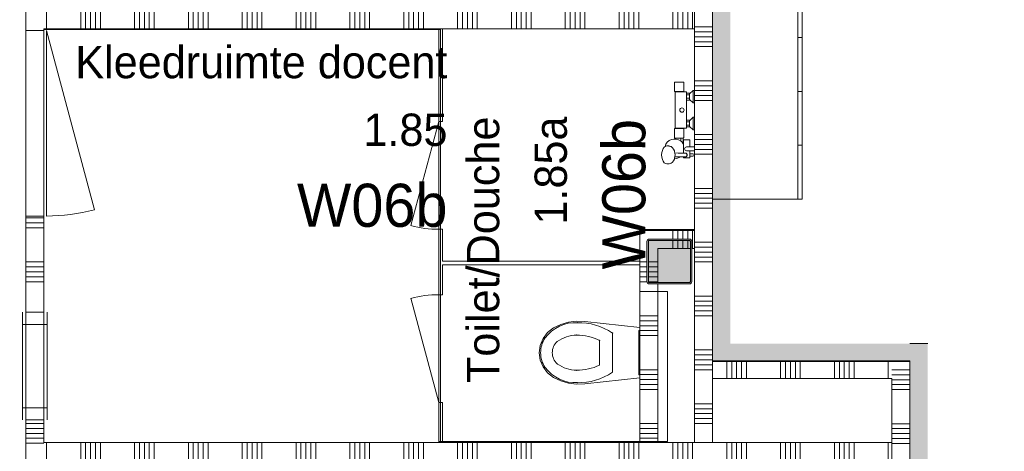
# Model space of a CAD drawing. Header units: millimetres. Extents: x -850 to 154668, y -25041 to 71030.
# Tile 23 of 211: x 45750 to 51237, y 7645 to 10050. Entities that reach past the tile are written whole.
import ezdxf
from ezdxf.enums import TextEntityAlignment as Align

# ---------------------------------------------------------------- set-up
doc = ezdxf.new("R2010")
doc.units = ezdxf.units.MM
doc.header["$MEASUREMENT"] = 0
for name, color, linetype in [('72 Vaste Inrichting 2D arcering', 7, 'Continuous'), ('Info Wandafwerking aanduiding', 7, 'Continuous'), ('Info Wandafwerking aanduiding Doorsnede-arcering', 7, 'Continuous'), ('New_# trashcan Laagscheidingslijnen', 7, 'Continuous'), ('New_22 NC Binnenwanden', 7, 'Continuous'), ('New_22 NC Binnenwanden Deuren', 7, 'Continuous'), ('New_22 NC Binnenwanden Doorsnede-arcering', 7, 'Continuous'), ('New_22 NC Binnenwanden Ramen', 7, 'Continuous'), ('New_72 Vaste Inrichting', 7, 'Continuous'), ('New_72 Vaste Inrichting Deuren', 7, 'Continuous'), ('New_74 Sanitair', 7, 'Continuous'), ('New_Z Ruimtefuncties', 7, 'Continuous'), ('New_Z Ruimtefuncties Zone omranding', 7, 'Continuous'), ('New_Z Ruimtefuncties Zone tekst', 7, 'Continuous'), ('S-COLS-____-OTLN.RVT S', 7, 'Continuous'), ('S-COLS-____-OTLN.RVT S 2D arcering', 7, 'Continuous')]:
    doc.layers.add(name, color=color, linetype=linetype)
doc.styles.add('GENERATED_STYLE_1', font='txt')
doc.styles.add('GENERATED_STYLE_2', font='txt')

# ---------------------------------------------------------------- blocks, each defined once
blk = doc.blocks.new('*X165')
at = {"layer": 'New_22 NC Binnenwanden Doorsnede-arcering', "color": 254, "linetype": 'Continuous', "lineweight": 0, "true_color": 0xe9ebeb}
for p, q in [((49390.3, 8825), (49390.3, 8875)), ((49417.7, 8825), (49417.7, 8875)), ((49445.2, 8825), (49445.2, 8875)), ((49472.6, 8825), (49472.6, 8875)), ((49500, 8775), (49500, 8875))]:
    blk.add_line(p, q, dxfattribs=at)
blk = doc.blocks.new('*X166')
at = {"layer": 'New_22 NC Binnenwanden Doorsnede-arcering', "color": 254, "linetype": 'Continuous', "lineweight": 0, "true_color": 0xe9ebeb}
for p, q in [((49390.3, 8775), (49390.3, 8817)), ((49417.7, 8775), (49417.7, 8817)), ((49445.2, 8775), (49445.2, 8817)), ((49472.6, 8775), (49472.6, 8817))]:
    blk.add_line(p, q, dxfattribs=at)
blk = doc.blocks.new('Wall_29_2', base_point=(49205.4, 8875))
at = {"layer": 'New_22 NC Binnenwanden', "color": 8, "linetype": 'Continuous', "lineweight": 0, "true_color": 0x778488, "flags": 128}
for points in [[(49510.3, 8875), (49205.4, 8875)], [(49205.4, 8875), (49205.4, 8775)], [(49510.3, 8875), (49510.3, 8775)], [(49305.4, 8775), (49487, 8775)], [(49495, 8775), (49510.3, 8775)]]:
    blk.add_lwpolyline(points, dxfattribs=at)
at = {"layer": 'New_22 NC Binnenwanden', "color": 8, "lineweight": 0, "true_color": 0x778488}
for name in ['*X165', '*X166']:
    blk.add_blockref(name, (0, 0), dxfattribs=at)
blk = doc.blocks.new('Toilet 22')
at = {"layer": 'New_74 Sanitair', "color": 1, "linetype": 'Continuous', "lineweight": 0}
for p, q in [((-141, 0), (-173.3, -306.6)), ((141, 0), (-141, 0)), ((123, 0), (-123, 0)), ((-123, 0), (-123, -5)), ((123, -5), (123, 0)), ((173.3, -306.6), (141, 0)), ((-123, -5), (123, -5)), ((0, -151.4), (-108.9, -151.4)), ((108.9, -151.4), (0, -151.4)), ((0, -223.6), (-68.8, -223.6)), ((68.8, -223.6), (0, -223.6)), ((-173.3, -306.6), (-174.9, -351.8)), ((174.9, -351.8), (173.3, -306.6)), ((-174.9, -351.8), (-169.4, -396.7)), ((169.4, -396.7), (174.9, -351.8)), ((-169.4, -396.7), (-157, -440.3)), ((157, -440.3), (169.4, -396.7)), ((-157, -440.3), (-138, -481.3)), ((-138, -481.3), (-112.4, -513.9)), ((0, -487.5), (0, -487.5)), ((62.1, -459.7), (62.1, -459.7)), ((112.4, -513.9), (138, -481.3)), ((138, -481.3), (157, -440.3)), ((-112.4, -513.9), (-79.4, -538.8)), ((-79.4, -538.8), (-41, -554.6)), ((41, -554.6), (79.4, -538.8)), ((79.4, -538.8), (112.4, -513.9)), ((81.1, -529), (81.1, -529)), ((-41, -554.6), (0, -560)), ((0, -552.4), (0, -552.4)), ((0, -560), (41, -554.6))]:
    blk.add_line(p, q, dxfattribs=at)
for centre, major_axis, start_param, end_param in [((258.1, -339.4), (425.3, 0), 2.612188, 3.165208), ((-258.1, -339.4), (425.3, 0), 6.259569, 6.81259), ((264.5, -347.9), (362.2, 0), 2.738768, 3.154495), ((-264.5, -347.9), (362.2, 0), 6.270283, 6.68601), ((89.5, -360.8), (256.9, 0), 3.085861, 3.98645), ((134.9, -351.4), (232.6, 0), 3.144841, 3.702507), ((-134.9, -351.4), (232.6, 0), 5.722271, 6.279937), ((-89.5, -360.8), (256.9, 0), 5.438328, 6.338917), ((0.8, -419), (78.2, 0), 3.778693, 4.701998), ((-0.8, -419), (78.2, 0), 4.72278, 5.646085), ((0.8, -431.2), (138.5, 0), 4.079884, 4.706528), ((-0.8, -431.2), (138.5, 0), 4.71825, 5.344894)]:
    blk.add_ellipse(centre, major_axis=major_axis, ratio=0.875546, start_param=start_param, end_param=end_param, dxfattribs=at)
for p in [(108.9, -151.4), (68.8, -223.6), (-167, -348.2), (-97.7, -352), (97.7, -352), (167, -348.2), (-62.1, -459.7), (-81.1, -529)]:
    blk.add_point(p, dxfattribs=at)
blk = doc.blocks.new('Douche armatuur 22')
at = {"layer": 'New_74 Sanitair', "color": 1, "linetype": 'Continuous', "lineweight": 0}
for p, q in [((-40, 0), (-110, 0)), ((-110, 0), (-110, -7)), ((-40, -7), (-40, 0)), ((110, 0), (40, 0)), ((40, 0), (40, -7)), ((110, -7), (110, 0)), ((-110, -7), (-91, -27)), ((-110, -7), (-40, -7)), ((-94, -44), (-101, -44)), ((-101, -44), (-101, -61)), ((-91, -27), (-94, -27)), ((-94, -27), (-94, -44)), ((-94, -44), (-56, -44)), ((-91, -27), (-59, -27)), ((-84.5, -27), (-84.5, -44)), ((-65.5, -27), (-65.5, -44)), ((-59, -27), (-40, -7)), ((-56, -27), (-59, -27)), ((-56, -44), (-56, -27)), ((56, -44), (-56, -44)), ((40, -7), (59, -27)), ((40, -7), (110, -7)), ((59, -27), (56, -27)), ((56, -27), (56, -44)), ((56, -44), (94, -44)), ((59, -27), (91, -27)), ((65.5, -27), (65.5, -44)), ((84.5, -27), (84.5, -44)), ((91, -27), (110, -7)), ((94, -27), (91, -27)), ((94, -44), (94, -27)), ((101, -44), (94, -44)), ((101, -61), (101, -44)), ((205, -26), (166, -26)), ((166, -26), (166, -62)), ((227, 0), (205, 0)), ((205, 0), (205, -26)), ((205, -26), (205, -44)), ((227, -26), (227, 0)), ((243.5, -26), (227, -26)), ((227, -44), (227, -26)), ((227, -44), (227, -26)), ((239.5, -91.1), (240, -48.8)), ((240, -48.8), (240.2, -47.2)), ((240.2, -47.2), (240.9, -45.7)), ((240.9, -45.7), (242.1, -44.3)), ((242.1, -44.3), (243.5, -43.3)), ((243.5, -9), (243.5, -26)), ((243.5, -26), (256.5, -26)), ((243.5, -43.3), (245, -42.8)), ((247.4, -41.6), (245, -42.8)), ((245, -42.8), (245.2, -42.7)), ((245, -42.8), (245, -42.8)), ((245.2, -42.7), (247, -42.5)), ((247, -42.5), (253, -42.5)), ((250, -41.2), (247.4, -41.6)), ((252.6, -41.6), (250, -41.2)), ((255, -42.8), (252.6, -41.6)), ((253, -42.5), (254.8, -42.7)), ((254.8, -42.7), (255, -42.8)), ((255, -42.8), (255, -42.8)), ((255, -42.8), (256.5, -43.3)), ((256.5, -26), (256.5, -9)), ((266, -26), (256.5, -26)), ((256.5, -43.3), (257.9, -44.3)), ((257.9, -44.3), (259.1, -45.7)), ((259.1, -45.7), (259.8, -47.2)), ((259.8, -47.2), (260, -48.8)), ((260.5, -91.1), (260, -48.8)), ((266, -62), (266, -26)), ((-156, -63.1), (-156, -108.9)), ((-103, -60.1), (-153, -60.1)), ((-103, -61), (-103, -60.1)), ((-101, -61), (-103, -61)), ((-103, -61), (-103, -107)), ((-103, -111.9), (-103, -107)), ((-103, -107), (-101, -107)), ((-101, -107), (-101, -61)), ((-101, -107), (-101, -107.2)), ((-101, -107.2), (-101, -107.8)), ((-101, -107.8), (-101, -108)), ((-101, -108), (101, -108)), ((103, -61), (101, -61)), ((101, -61), (101, -107.2)), ((101, -107.2), (101, -107)), ((101, -107), (103, -107)), ((101, -107.8), (101, -107.2)), ((101, -108), (101, -107.8)), ((153, -60.1), (103, -60.1)), ((103, -60.1), (103, -61)), ((103, -107), (103, -61)), ((103, -107), (103, -111.9)), ((156, -63.5), (156, -63.1)), ((187.3, -63.5), (156, -63.5)), ((156, -76.5), (156, -63.5)), ((156, -108.9), (156, -76.5)), ((156, -76.5), (172.7, -76.5)), ((166, -62), (190, -62)), ((190, -62), (239.8, -62)), ((240.9, -108.8), (232.4, -110.8)), ((239, -109.3), (239.5, -91.1)), ((250, -108.1), (240.9, -108.8)), ((259.1, -108.8), (250, -108.1)), ((267.6, -110.8), (259.1, -108.8)), ((260.3, -77.9), (260.2, -62)), ((260.2, -62), (266, -62)), ((261, -109.3), (260.5, -91.1)), ((-153, -111.9), (-103, -111.9)), ((103, -111.9), (153, -111.9)), ((200.5, -140.4), (200, -143.6)), ((200, -143.6), (200, -154.2)), ((200, -154.2), (201.7, -161.6)), ((202.2, -133), (200.5, -140.4)), ((201.7, -161.6), (203.4, -164)), ((203.6, -130.3), (202.2, -133)), ((203.4, -164), (206.7, -168.5)), ((208.4, -123.6), (203.6, -130.3)), ((210.5, -121.8), (208.4, -123.6)), ((217.8, -116.4), (210.5, -121.8)), ((227.2, -112.2), (217.8, -116.4)), ((232.4, -110.8), (227.2, -112.2)), ((267.6, -110.8), (271, -111.7)), ((272.8, -112.2), (271, -111.7)), ((282.2, -116.4), (272.8, -112.2)), ((289.5, -121.8), (282.2, -116.4)), ((291.6, -123.6), (289.5, -121.8)), ((296.4, -130.3), (291.6, -123.6)), ((293.3, -168.5), (298.3, -161.6)), ((297.8, -133), (296.4, -130.3)), ((299.5, -140.4), (297.8, -133)), ((298.3, -161.6), (300, -154.2)), ((300, -143.6), (299.5, -140.4)), ((300, -154.2), (300, -143.6)), ((206.7, -168.5), (214.6, -174.5)), ((214.6, -174.5), (225, -179)), ((225, -179), (237.1, -181.9)), ((237.1, -181.9), (250, -182.9)), ((250, -182.9), (262.9, -181.9)), ((262.9, -181.9), (275, -179)), ((275, -179), (285.4, -174.5)), ((285.4, -174.5), (293.3, -168.5))]:
    blk.add_line(p, q, dxfattribs=at)
blk.add_circle((0, -70), 12, dxfattribs=at)
for centre, radius, start, end in [((216, -44), 11, 180, 0), ((250, -9), 6.5, 0, 180), ((-153, -63.1), 3, 90, 180), ((-153, -108.9), 3, 180, 270), ((153, -63.1), 3, 0, 90), ((153, -108.9), 3, 270, 0), ((216, -110.5), 55, 141.8869, 256.7735), ((216, -110.5), 55, 121.3994, 141.8869), ((216, -110.5), 55, 118.2578, 121.3994), ((216.2, -110.3), 54.8, 358.5584, 36.3009)]:
    blk.add_arc(centre, radius, start, end, dxfattribs=at)
blk = doc.blocks.new('*X784')
at = {"layer": 'New_22 NC Binnenwanden Doorsnede-arcering', "color": 254, "linetype": 'Continuous', "lineweight": 0, "true_color": 0xe9ebeb}
for p, q in [((49216.1, 8700), (49205.4, 8700)), ((49216.1, 8672.6), (49205.4, 8672.6)), ((49245, 8700), (49216.1, 8700)), ((49245, 8672.6), (49216.1, 8672.6)), ((49216.1, 8645.1), (49205.4, 8645.1)), ((49216.1, 8617.7), (49205.4, 8617.7)), ((49245, 8645.1), (49216.1, 8645.1)), ((49245, 8617.7), (49216.1, 8617.7)), ((49216.1, 8590.3), (49205.4, 8590.3)), ((49245.3, 8590.3), (49216.1, 8590.3)), ((49216.1, 8400), (49205.4, 8400)), ((49305.4, 8400), (49216.1, 8400)), ((49216.1, 8372.6), (49205.4, 8372.6)), ((49216.1, 8345.1), (49205.4, 8345.1)), ((49305.4, 8372.6), (49216.1, 8372.6)), ((49305.4, 8345.1), (49216.1, 8345.1)), ((49216.1, 8317.7), (49205.4, 8317.7)), ((49216.1, 8290.3), (49205.4, 8290.3)), ((49305.4, 8317.7), (49216.1, 8317.7)), ((49305.4, 8290.3), (49216.1, 8290.3)), ((49216.1, 8100), (49205.4, 8100)), ((49216.1, 8072.6), (49205.4, 8072.6)), ((49305.4, 8100), (49216.1, 8100)), ((49305.4, 8072.6), (49216.1, 8072.6)), ((49216.1, 8045.1), (49205.4, 8045.1)), ((49216.1, 8017.7), (49205.4, 8017.7)), ((49305.4, 8045.1), (49216.1, 8045.1)), ((49305.4, 8017.7), (49216.1, 8017.7)), ((49216.1, 7990.3), (49205.4, 7990.3)), ((49305.4, 7990.3), (49216.1, 7990.3)), ((49216.1, 7800), (49205.4, 7800)), ((49305.4, 7800), (49216.1, 7800)), ((49216.1, 7772.6), (49205.4, 7772.6)), ((49216.1, 7745.1), (49205.4, 7745.1)), ((49305.4, 7772.6), (49216.1, 7772.6)), ((49305.4, 7745.1), (49216.1, 7745.1)), ((49216.1, 7717.7), (49205.4, 7717.7)), ((49305.4, 7717.7), (49216.1, 7717.7))]:
    blk.add_line(p, q, dxfattribs=at)
blk = doc.blocks.new('*X785')
at = {"layer": 'New_22 NC Binnenwanden Doorsnede-arcering', "color": 254, "linetype": 'Continuous', "lineweight": 0, "true_color": 0xe9ebeb}
for p, q in [((49305.4, 8700), (49253, 8700)), ((49305.4, 8672.6), (49253, 8672.6)), ((49305.4, 8645.1), (49253, 8645.1)), ((49305.4, 8617.7), (49253, 8617.7)), ((49305.4, 8590.3), (49253.3, 8590.3))]:
    blk.add_line(p, q, dxfattribs=at)
blk = doc.blocks.new('Wall_143_2', base_point=(49205.4, 7694.6))
at = {"layer": 'New_22 NC Binnenwanden', "color": 8, "linetype": 'Continuous', "lineweight": 0, "true_color": 0x778488, "flags": 128}
for points in [[(49205.4, 8775), (49205.4, 7694.6)], [(49305.4, 8583), (49305.4, 8775)], [(49305.4, 7694.6), (49305.4, 8575)], [(49205.4, 7694.6), (49305.4, 7694.6)]]:
    blk.add_lwpolyline(points, dxfattribs=at)
at = {"layer": 'New_22 NC Binnenwanden', "color": 8, "lineweight": 0, "true_color": 0x778488}
for name in ['*X784', '*X785']:
    blk.add_blockref(name, (0, 0), dxfattribs=at)
blk = doc.blocks.new('*X1378')
at = {"layer": 'New_22 NC Binnenwanden Doorsnede-arcering', "color": 254, "linetype": 'Continuous', "lineweight": 0, "true_color": 0xe9ebeb}
for p, q in [((49510, 10009.7), (49572.7, 10009.7)), ((49572.7, 10009.7), (49610, 10009.7)), ((49510, 9982.3), (49572.7, 9982.3)), ((49510, 9954.9), (49572.7, 9954.9)), ((49572.7, 9982.3), (49610, 9982.3)), ((49572.7, 9954.9), (49610, 9954.9)), ((49510, 9927.4), (49572.7, 9927.4)), ((49510, 9900), (49572.7, 9900)), ((49572.7, 9927.4), (49610, 9927.4)), ((49572.7, 9900), (49610, 9900)), ((49510, 9709.7), (49572.7, 9709.7)), ((49510, 9682.3), (49572.7, 9682.3)), ((49572.7, 9709.7), (49610, 9709.7)), ((49572.7, 9682.3), (49610, 9682.3)), ((49510, 9654.9), (49572.7, 9654.9)), ((49510, 9627.4), (49572.7, 9627.4)), ((49572.7, 9654.9), (49610, 9654.9)), ((49572.7, 9627.4), (49610, 9627.4)), ((49510, 9600), (49572.7, 9600)), ((49572.7, 9600), (49610, 9600)), ((49510, 9409.7), (49572.7, 9409.7)), ((49510, 9382.3), (49572.7, 9382.3)), ((49572.7, 9409.7), (49610, 9409.7)), ((49572.7, 9382.3), (49610, 9382.3)), ((49510, 9354.9), (49572.7, 9354.9)), ((49510, 9327.4), (49572.7, 9327.4)), ((49572.7, 9354.9), (49610, 9354.9)), ((49572.7, 9327.4), (49610, 9327.4)), ((49510, 9300), (49572.7, 9300)), ((49572.7, 9300), (49610, 9300)), ((49510, 9109.7), (49572.7, 9109.7)), ((49572.7, 9109.7), (49610, 9109.7)), ((49510, 9082.3), (49572.7, 9082.3)), ((49510, 9054.9), (49572.7, 9054.9)), ((49572.7, 9082.3), (49610, 9082.3)), ((49572.7, 9054.9), (49610, 9054.9)), ((49510, 9027.4), (49572.7, 9027.4)), ((49510, 9000), (49572.7, 9000)), ((49572.7, 9027.4), (49610, 9027.4)), ((49572.7, 9000), (49610, 9000)), ((49510, 8809.7), (49572.7, 8809.7)), ((49510, 8782.3), (49572.7, 8782.3)), ((49572.7, 8809.7), (49610, 8809.7)), ((49572.7, 8782.3), (49610, 8782.3)), ((49510, 8754.9), (49572.7, 8754.9)), ((49510, 8727.4), (49572.7, 8727.4)), ((49572.7, 8754.9), (49610, 8754.9)), ((49572.7, 8727.4), (49610, 8727.4)), ((49510, 8700), (49572.7, 8700)), ((49572.7, 8700), (49610, 8700)), ((49510, 8509.7), (49572.7, 8509.7)), ((49572.7, 8509.7), (49610, 8509.7)), ((49510, 8482.3), (49572.7, 8482.3)), ((49510, 8454.9), (49572.7, 8454.9)), ((49572.7, 8482.3), (49610, 8482.3)), ((49572.7, 8454.9), (49610, 8454.9)), ((49510, 8427.4), (49572.7, 8427.4)), ((49510, 8400), (49572.7, 8400)), ((49572.7, 8427.4), (49610, 8427.4)), ((49572.7, 8400), (49610, 8400)), ((49510, 8209.7), (49572.7, 8209.7)), ((49510, 8182.3), (49572.7, 8182.3)), ((49572.7, 8209.7), (49610, 8209.7)), ((49572.7, 8182.3), (49610, 8182.3)), ((49510, 8154.9), (49572.7, 8154.9)), ((49510, 8127.4), (49572.7, 8127.4)), ((49572.7, 8154.9), (49610, 8154.9)), ((49572.7, 8127.4), (49610, 8127.4)), ((49510, 8100), (49572.7, 8100)), ((49572.7, 8100), (49610, 8100)), ((49510, 7909.7), (49572.7, 7909.7)), ((49572.7, 7909.7), (49610, 7909.7)), ((49510, 7882.3), (49572.7, 7882.3)), ((49510, 7854.9), (49572.7, 7854.9)), ((49572.7, 7882.3), (49610, 7882.3)), ((49572.7, 7854.9), (49610, 7854.9)), ((49510, 7827.4), (49572.7, 7827.4)), ((49510, 7800), (49572.7, 7800)), ((49572.7, 7827.4), (49610, 7827.4)), ((49572.7, 7800), (49610, 7800))]:
    blk.add_line(p, q, dxfattribs=at)
blk = doc.blocks.new('Wall_212_2', base_point=(49610, 7694.7))
at = {"layer": 'New_22 NC Binnenwanden', "color": 8, "linetype": 'Continuous', "lineweight": 0, "true_color": 0x778488, "flags": 128}
for points in [[(49510, 19390), (49510, 7694.7)], [(49610, 7694.7), (49610, 19390)], [(49610, 7694.7), (49510, 7694.7)]]:
    blk.add_lwpolyline(points, dxfattribs=at)
at = {"layer": 'New_22 NC Binnenwanden', "color": 8, "lineweight": 0, "true_color": 0x778488}
blk.add_blockref('*X1378', (0, 0), dxfattribs=at)
blk = doc.blocks.new('*X1380')
at = {"layer": 'New_22 NC Binnenwanden Doorsnede-arcering', "color": 254, "linetype": 'Continuous', "lineweight": 0, "true_color": 0xe9ebeb}
for p, q in [((45900, 7594.6), (45900, 7694.6)), ((46090.3, 7594.6), (46090.3, 7694.6)), ((46117.7, 7594.6), (46117.7, 7694.6)), ((46145.1, 7594.6), (46145.1, 7694.6)), ((46172.6, 7594.6), (46172.6, 7694.6)), ((46200, 7594.6), (46200, 7694.6)), ((46390.3, 7594.6), (46390.3, 7694.6)), ((46417.7, 7594.6), (46417.7, 7694.6)), ((46445.1, 7594.6), (46445.1, 7694.6)), ((46472.6, 7594.6), (46472.6, 7694.6)), ((46500, 7594.6), (46500, 7694.6)), ((46690.3, 7594.6), (46690.3, 7694.6)), ((46717.7, 7594.6), (46717.7, 7694.6)), ((46745.1, 7594.6), (46745.1, 7694.6)), ((46772.6, 7594.6), (46772.6, 7694.6)), ((46800, 7594.6), (46800, 7694.6)), ((46990.3, 7594.6), (46990.3, 7694.6)), ((47017.7, 7594.6), (47017.7, 7694.6)), ((47045.1, 7594.6), (47045.1, 7694.6)), ((47072.6, 7594.6), (47072.6, 7694.6)), ((47100, 7594.6), (47100, 7694.6)), ((47290.3, 7594.6), (47290.3, 7694.6)), ((47317.7, 7594.6), (47317.7, 7694.6)), ((47345.1, 7594.6), (47345.1, 7694.6)), ((47372.6, 7594.6), (47372.6, 7694.6)), ((47400, 7594.6), (47400, 7694.6)), ((47590.3, 7594.6), (47590.3, 7694.6)), ((47617.7, 7594.6), (47617.7, 7694.6)), ((47645.1, 7594.6), (47645.1, 7694.6)), ((47672.6, 7594.6), (47672.6, 7694.6)), ((47700, 7594.6), (47700, 7694.6)), ((47890.3, 7594.6), (47890.3, 7694.6)), ((47917.7, 7594.6), (47917.7, 7694.6)), ((47945.1, 7594.6), (47945.1, 7694.6)), ((47972.6, 7594.6), (47972.6, 7694.6)), ((48000, 7594.6), (48000, 7694.6)), ((48190.3, 7594.6), (48190.3, 7694.6)), ((48217.7, 7594.6), (48217.7, 7694.6)), ((48245.1, 7594.6), (48245.1, 7694.6)), ((48272.6, 7594.6), (48272.6, 7694.6)), ((48300, 7594.6), (48300, 7694.6)), ((48490.3, 7594.6), (48490.3, 7694.6)), ((48517.7, 7594.6), (48517.7, 7694.6)), ((48545.1, 7594.6), (48545.1, 7694.6)), ((48572.6, 7594.6), (48572.6, 7694.6)), ((48600, 7594.6), (48600, 7694.6)), ((48790.3, 7594.6), (48790.3, 7694.6)), ((48817.7, 7594.6), (48817.7, 7694.6)), ((48845.1, 7594.6), (48845.1, 7694.6)), ((48872.6, 7594.6), (48872.6, 7694.6)), ((48900, 7594.6), (48900, 7694.6)), ((49090.3, 7594.6), (49090.3, 7694.6)), ((49117.7, 7594.6), (49117.7, 7694.6)), ((49145.1, 7594.6), (49145.1, 7694.6)), ((49172.6, 7594.6), (49172.6, 7694.6)), ((49200, 7594.6), (49200, 7694.6)), ((49390.3, 7594.6), (49390.3, 7694.6)), ((49417.7, 7594.6), (49417.7, 7694.6)), ((49445.1, 7594.6), (49445.1, 7694.6)), ((49472.6, 7594.6), (49472.6, 7694.6)), ((49500, 7594.6), (49500, 7694.6)), ((49690.3, 7594.6), (49690.3, 7694.6)), ((49717.7, 7594.6), (49717.7, 7694.6)), ((49745.1, 7594.6), (49745.1, 7694.6)), ((49772.6, 7594.6), (49772.6, 7694.6)), ((49800, 7594.6), (49800, 7694.6)), ((49990.3, 7594.6), (49990.3, 7694.6)), ((50017.7, 7594.6), (50017.7, 7694.6)), ((50045.1, 7594.6), (50045.1, 7694.6)), ((50072.6, 7594.6), (50072.6, 7694.6)), ((50100, 7594.6), (50100, 7694.6)), ((50290.3, 7594.6), (50290.3, 7694.6)), ((50317.7, 7594.6), (50317.7, 7694.6)), ((50345.1, 7594.6), (50345.1, 7694.6)), ((50372.6, 7594.6), (50372.6, 7694.6)), ((50400, 7594.6), (50400, 7694.6)), ((50590.3, 7594.6), (50590.3, 7694.6))]:
    blk.add_line(p, q, dxfattribs=at)
blk = doc.blocks.new('Wall_213_2', base_point=(50610.2, 7694.6))
at = {"layer": 'New_22 NC Binnenwanden', "color": 8, "linetype": 'Continuous', "lineweight": 0, "true_color": 0x778488, "flags": 128}
for points in [[(50610.2, 7694.6), (45885, 7694.6)], [(50610.2, 7694.6), (50610.2, 7594.6)], [(45885, 7594.6), (50610.2, 7594.6)]]:
    blk.add_lwpolyline(points, dxfattribs=at)
at = {"layer": 'New_22 NC Binnenwanden', "color": 8, "lineweight": 0, "true_color": 0x778488}
blk.add_blockref('*X1380', (0, 0), dxfattribs=at)
blk = doc.blocks.new('*X1382')
at = {"layer": 'New_22 NC Binnenwanden Doorsnede-arcering', "color": 254, "linetype": 'Continuous', "lineweight": 0, "true_color": 0xe9ebeb}
for p, q in [((49690.3, 8050.1), (49690.3, 8150.1)), ((49717.7, 8050.1), (49717.7, 8150.1)), ((49745.1, 8050.1), (49745.1, 8150.1)), ((49772.6, 8050.1), (49772.6, 8150.1)), ((49800, 8050.1), (49800, 8150.1)), ((49990.3, 8050.1), (49990.3, 8150.1)), ((50017.7, 8050.1), (50017.7, 8150.1)), ((50045.1, 8050.1), (50045.1, 8150.1)), ((50072.6, 8050.1), (50072.6, 8150.1)), ((50100, 8050.1), (50100, 8150.1)), ((50290.3, 8050.1), (50290.3, 8150.1)), ((50317.7, 8050.1), (50317.7, 8150.1)), ((50345.1, 8050.1), (50345.1, 8150.1)), ((50372.6, 8050.1), (50372.6, 8150.1)), ((50400, 8050.1), (50400, 8150.1)), ((50590.3, 8050.1), (50590.3, 8150.1))]:
    blk.add_line(p, q, dxfattribs=at)
blk = doc.blocks.new('Wall_214_2', base_point=(50610.2, 8150.1))
at = {"layer": 'New_22 NC Binnenwanden', "color": 8, "linetype": 'Continuous', "lineweight": 0, "true_color": 0x778488, "flags": 128}
for points in [[(50610.2, 8150.1), (49610.3, 8150.1)], [(49610.3, 8150.1), (49610.3, 8050.1)], [(49610.3, 8050.1), (50610.2, 8050.1)]]:
    blk.add_lwpolyline(points, dxfattribs=at)
at = {"layer": 'New_22 NC Binnenwanden', "color": 8, "lineweight": 0, "true_color": 0x778488}
blk.add_blockref('*X1382', (0, 0), dxfattribs=at)
blk = doc.blocks.new('*X1384')
at = {"layer": 'New_22 NC Binnenwanden Doorsnede-arcering', "color": 254, "linetype": 'Continuous', "lineweight": 0, "true_color": 0xe9ebeb}
for p, q in [((45900, 10000), (45900, 10100)), ((46090.3, 10000), (46090.3, 10100)), ((46117.7, 10000), (46117.7, 10100)), ((46145.1, 10000), (46145.1, 10100)), ((46172.6, 10000), (46172.6, 10100)), ((46200, 10000), (46200, 10100)), ((46390.3, 10000), (46390.3, 10100)), ((46417.7, 10000), (46417.7, 10100)), ((46445.1, 10000), (46445.1, 10100)), ((46472.6, 10000), (46472.6, 10100)), ((46500, 10000), (46500, 10100)), ((46690.3, 10000), (46690.3, 10100)), ((46717.7, 10000), (46717.7, 10100)), ((46745.1, 10000), (46745.1, 10100)), ((46772.6, 10000), (46772.6, 10100)), ((46800, 10000), (46800, 10100)), ((46990.3, 10000), (46990.3, 10100)), ((47017.7, 10000), (47017.7, 10100)), ((47045.1, 10000), (47045.1, 10100)), ((47072.6, 10000), (47072.6, 10100)), ((47100, 10000), (47100, 10100)), ((47290.3, 10000), (47290.3, 10100)), ((47317.7, 10000), (47317.7, 10100)), ((47345.1, 10000), (47345.1, 10100)), ((47372.6, 10000), (47372.6, 10100)), ((47400, 10000), (47400, 10100)), ((47590.3, 10000), (47590.3, 10100)), ((47617.7, 10000), (47617.7, 10100)), ((47645.1, 10000), (47645.1, 10100)), ((47672.6, 10000), (47672.6, 10100)), ((47700, 10000), (47700, 10100)), ((47890.3, 10000), (47890.3, 10100)), ((47917.7, 10000), (47917.7, 10100)), ((47945.1, 10000), (47945.1, 10100)), ((47972.6, 10000), (47972.6, 10100)), ((48000, 10000), (48000, 10100)), ((48190.3, 10000), (48190.3, 10100)), ((48217.7, 10000), (48217.7, 10100)), ((48245.1, 10000), (48245.1, 10100)), ((48272.6, 10000), (48272.6, 10100)), ((48300, 10000), (48300, 10100)), ((48490.3, 10000), (48490.3, 10100)), ((48517.7, 10000), (48517.7, 10100)), ((48545.1, 10000), (48545.1, 10100)), ((48572.6, 10000), (48572.6, 10100)), ((48600, 10000), (48600, 10100)), ((48790.3, 10000), (48790.3, 10100)), ((48817.7, 10000), (48817.7, 10100)), ((48845.1, 10000), (48845.1, 10100)), ((48872.6, 10000), (48872.6, 10100)), ((48900, 10000), (48900, 10100)), ((49090.3, 10000), (49090.3, 10100)), ((49117.7, 10000), (49117.7, 10100)), ((49145.1, 10000), (49145.1, 10100)), ((49172.6, 10000), (49172.6, 10100)), ((49200, 10000), (49200, 10100)), ((49390.3, 10000), (49390.3, 10100)), ((49417.7, 10000), (49417.7, 10100)), ((49445.1, 10000), (49445.1, 10100)), ((49472.6, 10000), (49472.6, 10100)), ((49500, 10000), (49500, 10100))]:
    blk.add_line(p, q, dxfattribs=at)
blk = doc.blocks.new('Wall_215_2', base_point=(45785, 10100))
at = {"layer": 'New_22 NC Binnenwanden', "color": 8, "linetype": 'Continuous', "lineweight": 0, "true_color": 0x778488, "flags": 128}
for points in [[(49510, 10100), (45885, 10100)], [(49510, 10100), (49510, 10000)], [(45885, 10000), (49510, 10000)]]:
    blk.add_lwpolyline(points, dxfattribs=at)
at = {"layer": 'New_22 NC Binnenwanden', "color": 8, "lineweight": 0, "true_color": 0x778488}
blk.add_blockref('*X1384', (0, 0), dxfattribs=at)
blk = doc.blocks.new('Wall_357_2', base_point=(50710.2, 4430))
at = {"layer": 'Info Wandafwerking aanduiding Doorsnede-arcering', "linetype": 'Continuous', "lineweight": 0}
for points in [[(50710, 8145.1), (50810, 8145.1), (50810, 8245.1)], [(50710, 8245.1), (50710, 8145.1), (50810, 8245.1)], [(50810.2, 4530), (50810, 8145.1), (50710, 8145.1), (50710.2, 4530)]]:
    blk.add_hatch(color=1, dxfattribs=at).paths.add_polyline_path(points)
at = {"layer": 'Info Wandafwerking aanduiding', "color": 9, "linetype": 'Continuous', "lineweight": 0, "flags": 128}
blk.add_lwpolyline([(50810, 8245.1), (50710, 8245.1)], dxfattribs=at)
blk = doc.blocks.new('Wall_358_2', base_point=(50710, 8145.1))
at = {"layer": 'Info Wandafwerking aanduiding Doorsnede-arcering', "linetype": 'Continuous', "lineweight": 0}
for points in [[(49710.3, 8245.1), (49610.3, 8145.1), (49710.3, 8145.1)], [(49610.3, 8245.1), (49610.3, 8145.1), (49710.3, 8245.1)], [(50710, 8245.1), (49710.3, 8245.1), (49710.3, 8145.1), (50710, 8145.1)]]:
    blk.add_hatch(color=1, dxfattribs=at).paths.add_polyline_path(points)
at = {"layer": 'Info Wandafwerking aanduiding', "color": 9, "linetype": 'Continuous', "lineweight": 0, "flags": 128}
blk.add_lwpolyline([(49610.3, 8145.1), (49610.3, 8245.1)], dxfattribs=at)
blk = doc.blocks.new('Wall_359_2', base_point=(49610.3, 8145.1))
at = {"layer": 'Info Wandafwerking aanduiding Doorsnede-arcering', "linetype": 'Continuous', "lineweight": 0}
blk.add_hatch(color=1, dxfattribs=at).paths.add_polyline_path([(49710.3, 8245.1), (49710, 23215), (49610, 23215), (49610.3, 8245.1)])
blk = doc.blocks.new('Kluisjes 22')
at = {"layer": 'New_72 Vaste Inrichting', "color": 1, "linetype": 'Continuous', "lineweight": 0}
for p, q in [((1200, 500), (0, 500)), ((0, 500), (0, 0)), ((1200, 0), (1200, 500)), ((0, 25), (1200, 25)), ((0, 0), (0, 25)), ((0, 0), (1200, 0)), ((300, 0), (300, 25)), ((600, 0), (600, 25)), ((900, 0), (900, 25))]:
    blk.add_line(p, q, dxfattribs=at)
blk = doc.blocks.new('Column 266[106]_2', base_point=(0.5, 3))
at = {"layer": 'S-COLS-____-OTLN.RVT S 2D arcering', "linetype": 'Continuous', "lineweight": 0, "true_color": 0x778488}
h = blk.add_hatch(color=8, dxfattribs=at)
h.paths.add_polyline_path([(49245.5, 8591), (49246.5, 8586), (49249.3, 8581.8), (49253.5, 8578.9), (49258.5, 8578), (49482.5, 8578), (49487.5, 8578.9), (49491.7, 8581.8), (49494.5, 8586), (49495.5, 8591), (49495.5, 8815), (49494.5, 8819.9), (49491.7, 8824.1), (49487.5, 8827), (49482.5, 8828), (49258.5, 8828), (49253.5, 8827), (49249.3, 8824.1), (49246.5, 8819.9), (49245.5, 8815)])
h.paths.add_polyline_path([(49482.5, 8586), (49258.5, 8586), (49256.6, 8586.3), (49255, 8587.4), (49253.9, 8589), (49253.5, 8591), (49253.5, 8815), (49253.9, 8816.9), (49255, 8818.5), (49256.6, 8819.6), (49258.5, 8820), (49482.5, 8820), (49484.4, 8819.6), (49486.1, 8818.5), (49487.1, 8816.9), (49487.5, 8815), (49487.5, 8591), (49487.1, 8589), (49486.1, 8587.4), (49484.4, 8586.3)], flags=0)
blk.add_hatch(color=8, dxfattribs=at).paths.add_polyline_path([(49482.5, 8820), (49258.5, 8820), (49256.6, 8819.6), (49255, 8818.5), (49253.9, 8816.9), (49253.5, 8815), (49253.5, 8591), (49253.9, 8589), (49255, 8587.4), (49256.6, 8586.3), (49258.5, 8586), (49482.5, 8586), (49484.4, 8586.3), (49486.1, 8587.4), (49487.1, 8589), (49487.5, 8591), (49487.5, 8815), (49487.1, 8816.9), (49486.1, 8818.5), (49484.4, 8819.6)])
at = {"layer": 'S-COLS-____-OTLN.RVT S', "color": 1, "linetype": 'Continuous', "lineweight": 0}
for p, q in [((49246.5, 8819.9), (49245.5, 8815)), ((49245.5, 8815), (49245.5, 8591)), ((49249.3, 8824.1), (49246.5, 8819.9)), ((49253.5, 8827), (49249.3, 8824.1)), ((49258.5, 8828), (49253.5, 8827)), ((49253.5, 8815), (49253.9, 8816.9)), ((49253.5, 8591), (49253.5, 8815)), ((49253.9, 8816.9), (49255, 8818.5)), ((49255, 8818.5), (49256.6, 8819.6)), ((49256.6, 8819.6), (49258.5, 8820)), ((49482.5, 8828), (49258.5, 8828)), ((49258.5, 8820), (49482.5, 8820)), ((49487.5, 8827), (49482.5, 8828)), ((49482.5, 8820), (49484.4, 8819.6)), ((49484.4, 8819.6), (49486.1, 8818.5)), ((49486.1, 8818.5), (49487.1, 8816.9)), ((49487.1, 8816.9), (49487.5, 8815)), ((49491.7, 8824.1), (49487.5, 8827)), ((49487.5, 8815), (49487.5, 8591)), ((49494.5, 8819.9), (49491.7, 8824.1)), ((49495.5, 8815), (49494.5, 8819.9)), ((49495.5, 8591), (49495.5, 8815)), ((49245.5, 8591), (49246.5, 8586)), ((49246.5, 8586), (49249.3, 8581.8)), ((49249.3, 8581.8), (49253.5, 8578.9)), ((49253.9, 8589), (49253.5, 8591)), ((49253.5, 8578.9), (49258.5, 8578)), ((49255, 8587.4), (49253.9, 8589)), ((49256.6, 8586.3), (49255, 8587.4)), ((49258.5, 8586), (49256.6, 8586.3)), ((49482.5, 8586), (49258.5, 8586)), ((49258.5, 8578), (49482.5, 8578)), ((49484.4, 8586.3), (49482.5, 8586)), ((49482.5, 8578), (49487.5, 8578.9)), ((49486.1, 8587.4), (49484.4, 8586.3)), ((49487.1, 8589), (49486.1, 8587.4)), ((49487.5, 8591), (49487.1, 8589)), ((49487.5, 8578.9), (49491.7, 8581.8)), ((49491.7, 8581.8), (49494.5, 8586)), ((49494.5, 8586), (49495.5, 8591))]:
    blk.add_line(p, q, dxfattribs=at)
blk = doc.blocks.new('*X2517')
at = {"layer": 'New_22 NC Binnenwanden Doorsnede-arcering', "color": 254, "linetype": 'Continuous', "lineweight": 0, "true_color": 0xe9ebeb}
for p, q in [((50642.8, 8071.5), (50631.6, 8071.5)), ((50710.2, 8071.5), (50642.8, 8071.5)), ((50710.2, 8098.9), (50659, 8098.9))]:
    blk.add_line(p, q, dxfattribs=at)
blk = doc.blocks.new('*X2518')
at = {"layer": 'New_22 NC Binnenwanden Doorsnede-arcering', "color": 254, "linetype": 'Continuous', "lineweight": 0, "true_color": 0xe9ebeb}
for p, q in [((50642.8, 8044.1), (50610.2, 8044.1)), ((50642.8, 8016.6), (50610.2, 8016.6)), ((50710.2, 8044.1), (50642.8, 8044.1)), ((50710.2, 8016.6), (50642.8, 8016.6)), ((50642.8, 7989.2), (50610.2, 7989.2)), ((50710.2, 7989.2), (50642.8, 7989.2)), ((50642.8, 7798.9), (50610.2, 7798.9)), ((50710.2, 7798.9), (50642.8, 7798.9)), ((50642.8, 7771.5), (50610.2, 7771.5)), ((50642.8, 7744.1), (50610.2, 7744.1)), ((50710.2, 7771.5), (50642.8, 7771.5)), ((50710.2, 7744.1), (50642.8, 7744.1)), ((50642.8, 7716.6), (50610.2, 7716.6)), ((50642.8, 7689.2), (50610.2, 7689.2)), ((50710.2, 7716.6), (50642.8, 7716.6)), ((50710.2, 7689.2), (50642.8, 7689.2))]:
    blk.add_line(p, q, dxfattribs=at)
blk = doc.blocks.new('*X2519')
at = {"layer": 'New_22 NC Binnenwanden Doorsnede-arcering', "color": 254, "linetype": 'Continuous', "lineweight": 0, "true_color": 0xe9ebeb}
for p, q in [((50642.8, 8098.9), (50610.2, 8098.9)), ((50631.6, 8071.5), (50610.2, 8071.5)), ((50659, 8098.9), (50642.8, 8098.9))]:
    blk.add_line(p, q, dxfattribs=at)
blk = doc.blocks.new('Wall_495_2', base_point=(50610.2, 8150.1))
at = {"layer": 'New_22 NC Binnenwanden', "color": 8, "linetype": 'Continuous', "lineweight": 0, "true_color": 0x778488, "flags": 128}
for points in [[(50710.2, 8150.1), (50610.2, 8150.1)], [(50710, 0), (50710.2, 8150.1)], [(50610.2, 8050.1), (50610, 0)]]:
    blk.add_lwpolyline(points, dxfattribs=at)
at = {"layer": 'New_22 NC Binnenwanden', "color": 8, "lineweight": 0, "true_color": 0x778488}
for name in ['*X2519', '*X2517', '*X2518']:
    blk.add_blockref(name, (0, 0), dxfattribs=at)
blk = doc.blocks.new('Wall_558_2', base_point=(48095.4, 8694.6))
at = {"layer": 'New_# trashcan Laagscheidingslijnen', "color": 9, "linetype": 'Continuous', "lineweight": 0}
for p, q in [((49205.4, 8704.6), (49105.4, 8704.6)), ((49105.4, 8684.6), (49205.4, 8684.6))]:
    blk.add_line(p, q, dxfattribs=at)
at = {"layer": 'New_72 Vaste Inrichting', "color": 9, "linetype": 'Continuous', "lineweight": 0, "flags": 128}
for points in [[(49105.4, 8704.6), (48105.4, 8704.6)], [(48105.4, 8684.6), (49105.4, 8684.6)]]:
    blk.add_lwpolyline(points, dxfattribs=at)
blk = doc.blocks.new('D1 22_8')
at = {"layer": 'New_72 Vaste Inrichting Deuren', "color": 1, "linetype": 'Continuous', "lineweight": 0}
for q in [(-279.6, 155.3), (-300, 0)]:
    blk.add_line((300, 0), q, dxfattribs=at)
at = {"layer": 'New_72 Vaste Inrichting Deuren', "color": 9, "linetype": 'Continuous', "lineweight": 0}
for p, q in [((-300, -0.1), (-300, -20)), ((300, -0.1), (300, -20))]:
    blk.add_line(p, q, dxfattribs=at)
at = {"layer": 'New_72 Vaste Inrichting Deuren', "color": 1, "linetype": 'Continuous', "lineweight": 0}
blk.add_arc((300, 0), 600, 165, 180, dxfattribs=at)
blk = doc.blocks.new('Wall_559_2', base_point=(48095.4, 10100))
at = {"layer": 'New_# trashcan Laagscheidingslijnen', "color": 9, "linetype": 'Continuous', "lineweight": 0}
for p, q in [((48085.4, 9984.6), (48085.4, 9884.6)), ((48105.4, 9884.6), (48105.4, 9984.6)), ((48085.4, 7794.6), (48085.4, 7694.6)), ((48105.4, 7694.6), (48105.4, 7794.6))]:
    blk.add_line(p, q, dxfattribs=at)
at = {"layer": 'New_72 Vaste Inrichting', "color": 9, "linetype": 'Continuous', "lineweight": 0}
for p, q in [((48085.5, 9482.1), (48105.4, 9482.1)), ((48085.5, 8882.1), (48105.4, 8882.1)), ((48085.5, 8517.9), (48105.4, 8517.9)), ((48085.5, 7917.9), (48105.4, 7917.9))]:
    blk.add_line(p, q, dxfattribs=at)
at = {"layer": 'New_72 Vaste Inrichting', "color": 9, "linetype": 'Continuous', "lineweight": 0, "flags": 128}
for points in [[(48085.4, 10000), (48085.4, 9984.6)], [(48105.4, 10000), (48085.4, 10000)], [(48105.4, 9984.6), (48105.4, 10000)], [(48085.4, 9884.6), (48085.4, 9482.1)], [(48105.4, 9482.1), (48105.4, 9884.6)], [(48085.4, 8882.1), (48085.4, 8517.9)], [(48105.4, 8704.6), (48105.4, 8882.1)], [(48105.4, 8517.9), (48105.4, 8684.6)], [(48085.4, 7917.9), (48085.4, 7700)], [(48105.4, 7700), (48105.4, 7917.9)], [(48085.4, 7700), (48105.4, 7700)]]:
    blk.add_lwpolyline(points, dxfattribs=at)
at = {"layer": 'New_72 Vaste Inrichting Deuren', "color": 1, "linetype": 'Continuous', "lineweight": 0, "zscale": 1000, "rotation": 90}
blk.add_blockref('D1 22_8', (48085.4, 9182.1), dxfattribs=at)
at = {"layer": 'New_72 Vaste Inrichting Deuren', "color": 1, "linetype": 'Continuous', "lineweight": 0, "xscale": -1, "zscale": 1000, "rotation": 90}
blk.add_blockref('D1 22_8', (48085.4, 8217.9), dxfattribs=at)
blk = doc.blocks.new('*X2830')
at = {"layer": 'New_22 NC Binnenwanden Doorsnede-arcering', "color": 254, "linetype": 'Continuous', "lineweight": 0, "true_color": 0xe9ebeb}
for p, q in [((45885, 8945.2), (45785, 8945.2)), ((45885, 8917.7), (45785, 8917.7)), ((45885, 8890.3), (45785, 8890.3)), ((45885, 8700), (45785, 8700)), ((45885, 8672.6), (45785, 8672.6)), ((45885, 8645.2), (45785, 8645.2)), ((45885, 8617.7), (45785, 8617.7)), ((45885, 8590.3), (45785, 8590.3))]:
    blk.add_line(p, q, dxfattribs=at)
blk = doc.blocks.new('*X2831')
at = {"layer": 'New_22 NC Binnenwanden Doorsnede-arcering', "color": 254, "linetype": 'Continuous', "lineweight": 0, "true_color": 0xe9ebeb}
for p, q in [((45885, 7800), (45785, 7800)), ((45885, 7772.6), (45785, 7772.6)), ((45885, 7745.2), (45785, 7745.2)), ((45885, 7717.7), (45785, 7717.7)), ((45885, 7690.3), (45785, 7690.3))]:
    blk.add_line(p, q, dxfattribs=at)
blk = doc.blocks.new('R1 22_20')
at = {"layer": 'New_22 NC Binnenwanden Ramen', "color": 1, "linetype": 'Continuous', "lineweight": 0}
for p, q in [((-300, 0), (-233, 0)), ((-233, 0), (-233, -139)), ((-233, 0), (233, 0)), ((233, -139), (233, 0)), ((233, 0), (300, 0)), ((-233, -139), (-300, -139)), ((233, -139), (-233, -139)), ((300, -139), (233, -139))]:
    blk.add_line(p, q, dxfattribs=at)
at = {"layer": 'New_22 NC Binnenwanden Ramen', "color": 9, "linetype": 'Continuous', "lineweight": 0}
for p, q in [((-300, -20), (300, -20)), ((-300, -120), (300, -120))]:
    blk.add_line(p, q, dxfattribs=at)
at = {"layer": 'New_22 NC Binnenwanden Ramen', "color": 7, "linetype": 'Continuous', "lineweight": 0}
for p, q in [((-300, -20), (-300, -120)), ((-300, -20), (-300, -120)), ((300, -20), (300, -120)), ((300, -20), (300, -120))]:
    blk.add_line(p, q, dxfattribs=at)
blk = doc.blocks.new('D1 22_6')
at = {"layer": 'New_22 NC Binnenwanden Deuren', "color": 1, "linetype": 'Continuous', "lineweight": 0}
for q in [(-481.8, 267.6), (-517, 0)]:
    blk.add_line((517, 0), q, dxfattribs=at)
at = {"layer": 'New_22 NC Binnenwanden Deuren', "color": 7, "linetype": 'Continuous', "lineweight": 0}
for p, q in [((-517, -114), (-517, -14)), ((-517, -114), (-517, -14)), ((517, -114), (517, -14)), ((517, -114), (517, -14))]:
    blk.add_line(p, q, dxfattribs=at)
at = {"layer": 'New_22 NC Binnenwanden Deuren', "color": 1, "linetype": 'Continuous', "lineweight": 0}
blk.add_arc((517, 0), 1034, 165, 180, dxfattribs=at)
blk = doc.blocks.new('Wall_571_2', base_point=(45785, 6420))
at = {"layer": 'New_22 NC Binnenwanden', "color": 8, "linetype": 'Continuous', "lineweight": 0, "true_color": 0x778488}
for p, q in [((45785, 9990), (45885, 9990)), ((45785, 8956), (45885, 8956)), ((45785, 8419.6), (45885, 8419.6)), ((45785, 7819.6), (45885, 7819.6))]:
    blk.add_line(p, q, dxfattribs=at)
at = {"layer": 'New_22 NC Binnenwanden', "color": 8, "linetype": 'Continuous', "lineweight": 0, "true_color": 0x778488, "flags": 128}
for points in [[(45785, 10800), (45785, 9990)], [(45885, 9990), (45885, 10000)], [(45785, 8956), (45785, 8419.6)], [(45885, 8419.6), (45885, 8956)], [(45785, 7819.6), (45785, 7584.6)], [(45885, 7694.6), (45885, 7819.6)]]:
    blk.add_lwpolyline(points, dxfattribs=at)
at = {"layer": 'New_22 NC Binnenwanden', "color": 8, "lineweight": 0, "true_color": 0x778488}
for name in ['*X2830', '*X2831']:
    blk.add_blockref(name, (0, 0), dxfattribs=at)
at = {"layer": 'New_22 NC Binnenwanden Deuren', "color": 1, "linetype": 'Continuous', "lineweight": 0, "xscale": -0.9999999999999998, "zscale": 1000, "rotation": 270.0000243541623}
blk.add_blockref('D1 22_6', (45899, 9473), dxfattribs=at)
at = {"layer": 'New_22 NC Binnenwanden Ramen', "color": 1, "linetype": 'Continuous', "lineweight": 0, "zscale": 1000, "rotation": 90.0000243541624}
blk.add_blockref('R1 22_20', (45765, 8119.6), dxfattribs=at)
blk = doc.blocks.new('Kleedruimte docent_1.85_66_2', base_point=(47073.3, 9379.3))
at = {"layer": 'New_Z Ruimtefuncties Zone tekst', "color": 2, "lineweight": 0}
for tag, height, style, p in [('DUMMY_938', 180, 'GENERATED_STYLE_1', (48133.9, 9945.1)), ('ROOM_NAME', 180, 'GENERATED_STYLE_1', (48133.9, 9903.9)), ('DUMMY_939', 180, 'GENERATED_STYLE_1', (48133.9, 9567.9)), ('ROOM_NUMBER', 180, 'GENERATED_STYLE_1', (48133.9, 9526.8)), ('stWallCovering', 240, 'GENERATED_STYLE_2', (48133.9, 9135.9))]:
    blk.add_attdef(tag, text='', height=height, dxfattribs=dict(at, style=style)).set_placement(p, align=Align.TOP_RIGHT)
at = {"layer": 'New_Z Ruimtefuncties Zone tekst', "color": 2, "lineweight": 0, "style": 'GENERATED_STYLE_2'}
blk.add_attdef('DUMMY_940', text='', height=240, dxfattribs=at).set_placement((46012.6, 9190.8), align=Align.TOP_LEFT)
blk = doc.blocks.new('Toilet_Douche_1.85a_67_2', base_point=(48807.9, 8805.3))
at = {"layer": 'New_Z Ruimtefuncties Zone tekst', "color": 2, "lineweight": 0, "style": 'GENERATED_STYLE_2'}
blk.add_attdef('DUMMY_940', text='', height=240, rotation=90, dxfattribs=at).set_placement((48996.5, 8059), align=Align.TOP_LEFT)
at = {"layer": 'New_Z Ruimtefuncties Zone tekst', "color": 2, "lineweight": 0}
for tag, height, style, p in [('DUMMY_938', 180, 'GENERATED_STYLE_1', (48242.2, 9551.7)), ('ROOM_NAME', 180, 'GENERATED_STYLE_1', (48242.2, 9510.5)), ('DUMMY_939', 180, 'GENERATED_STYLE_1', (48619.3, 9551.7)), ('ROOM_NUMBER', 180, 'GENERATED_STYLE_1', (48619.3, 9510.5)), ('stWallCovering', 240, 'GENERATED_STYLE_2', (48996.5, 9496.8))]:
    blk.add_attdef(tag, text='', height=height, rotation=90, dxfattribs=dict(at, style=style)).set_placement(p, align=Align.TOP_RIGHT)

msp = doc.modelspace()

# ---------------------------------------------------------------- linework, layer by layer
at = {"layer": '72 Vaste Inrichting 2D arcering', "color": 7, "linetype": 'Continuous', "lineweight": 0, "flags": 128}
msp.add_lwpolyline([(49610.3, 9050.1), (50085.3, 9050.1), (50085.3, 12950.2), (49610.3, 12950.2)], close=True, dxfattribs=at)
at = {"layer": 'New_Z Ruimtefuncties Zone omranding', "color": 41, "linetype": 'Continuous', "lineweight": 0, "true_color": 0xffeeaa, "flags": 128}
msp.add_lwpolyline([(44274.1, 21290), (44275.2, 6520), (45081.2, 6520), (45081.2, 6510), (45131.6, 6510), (45131.6, 6520), (45785, 6520), (45785, 21290)], close=True, dxfattribs=at)
msp.add_lwpolyline([(49610, 19390), (49610.3, 8145.1), (50710, 8145.1), (50710, 4430), (51910, 4430), (51910, 8145.1), (53420.1, 8145.1), (53418.3, 10981.1), (52487.8, 10981.5), (52487.8, 10980.9, -0.409378), (51417.6, 12097.7), (51418.3, 19390)], format="xyb", close=True, dxfattribs=at)
at = {"layer": 'New_Z Ruimtefuncties Zone omranding', "color": 122, "linetype": 'Continuous', "lineweight": 0, "true_color": 0x03c7b0, "flags": 128}
for points in [[(45885, 7694.6), (48095.4, 7694.6), (48095.4, 9994.6), (45885, 9994.6)], [(48095.4, 10000), (48095.4, 7700), (49360.3, 7700), (49360.3, 8535), (49205.4, 8535), (49205.4, 8880.4), (49510.3, 8880.4), (49510.3, 10000)]]:
    msp.add_lwpolyline(points, close=True, dxfattribs=at)

# ---------------------------------------------------------------- block references
at = {"layer": 'Info Wandafwerking aanduiding', "color": 1, "lineweight": 0}
for name, p in [('Wall_359_2', (49610.3, 8145.1)), ('Wall_358_2', (50710, 8145.1)), ('Wall_357_2', (50710.2, 4430))]:
    msp.add_blockref(name, p, dxfattribs=at)
at = {"layer": 'New_22 NC Binnenwanden', "color": 8, "lineweight": 0, "true_color": 0x778488}
for name, p in [('Wall_571_2', (45785, 6420)), ('Wall_212_2', (49610, 7694.7)), ('Wall_215_2', (45785, 10100)), ('Wall_29_2', (49205.4, 8875)), ('Wall_143_2', (49205.4, 7694.6)), ('Wall_214_2', (50610.2, 8150.1)), ('Wall_495_2', (50610.2, 8150.1)), ('Wall_213_2', (50610.2, 7694.6))]:
    msp.add_blockref(name, p, dxfattribs=at)
at = {"layer": 'New_72 Vaste Inrichting', "color": 1, "linetype": 'Continuous', "lineweight": 0, "xscale": -1, "zscale": 1000, "rotation": 90}
msp.add_blockref('Kluisjes 22', (50110.3, 10250.1), dxfattribs=at)
at = {"layer": 'New_72 Vaste Inrichting', "color": 1, "lineweight": 0}
for name, p in [('Wall_559_2', (48095.4, 10100)), ('Wall_558_2', (48095.4, 8694.6))]:
    msp.add_blockref(name, p, dxfattribs=at)
at = {"layer": 'New_74 Sanitair', "color": 1, "linetype": 'Continuous', "lineweight": 0, "zscale": 1000, "rotation": 270}
msp.add_blockref('Douche armatuur 22', (49510.3, 9546.4), dxfattribs=at)
at = {"layer": 'New_74 Sanitair', "color": 1, "linetype": 'Continuous', "lineweight": 0, "xscale": -1, "zscale": 1000, "rotation": 270}
msp.add_blockref('Toilet 22', (49205.4, 8194.6), dxfattribs=at)
at = {"layer": 'New_Z Ruimtefuncties', "color": 2, "linetype": 'Continuous', "lineweight": 0}
for name, p, values in [('Kleedruimte docent_1.85_66_2', (47073.3, 9379.3), {'ROOM_NAME': 'Kleedruimte docent', 'ROOM_NUMBER': '1.85', 'stWallCovering': 'W06b'}), ('Toilet_Douche_1.85a_67_2', (48807.9, 8805.3), {'ROOM_NAME': 'Toilet/Douche', 'ROOM_NUMBER': '1.85a', 'stWallCovering': 'W06b'})]:
    msp.add_blockref(name, p, dxfattribs=at).add_auto_attribs(values)
at = {"layer": 'S-COLS-____-OTLN.RVT S', "color": 1, "linetype": 'Continuous', "lineweight": 0}
msp.add_blockref('Column 266[106]_2', (0.5, 3), dxfattribs=at)

doc.saveas('drawing.dxf')
